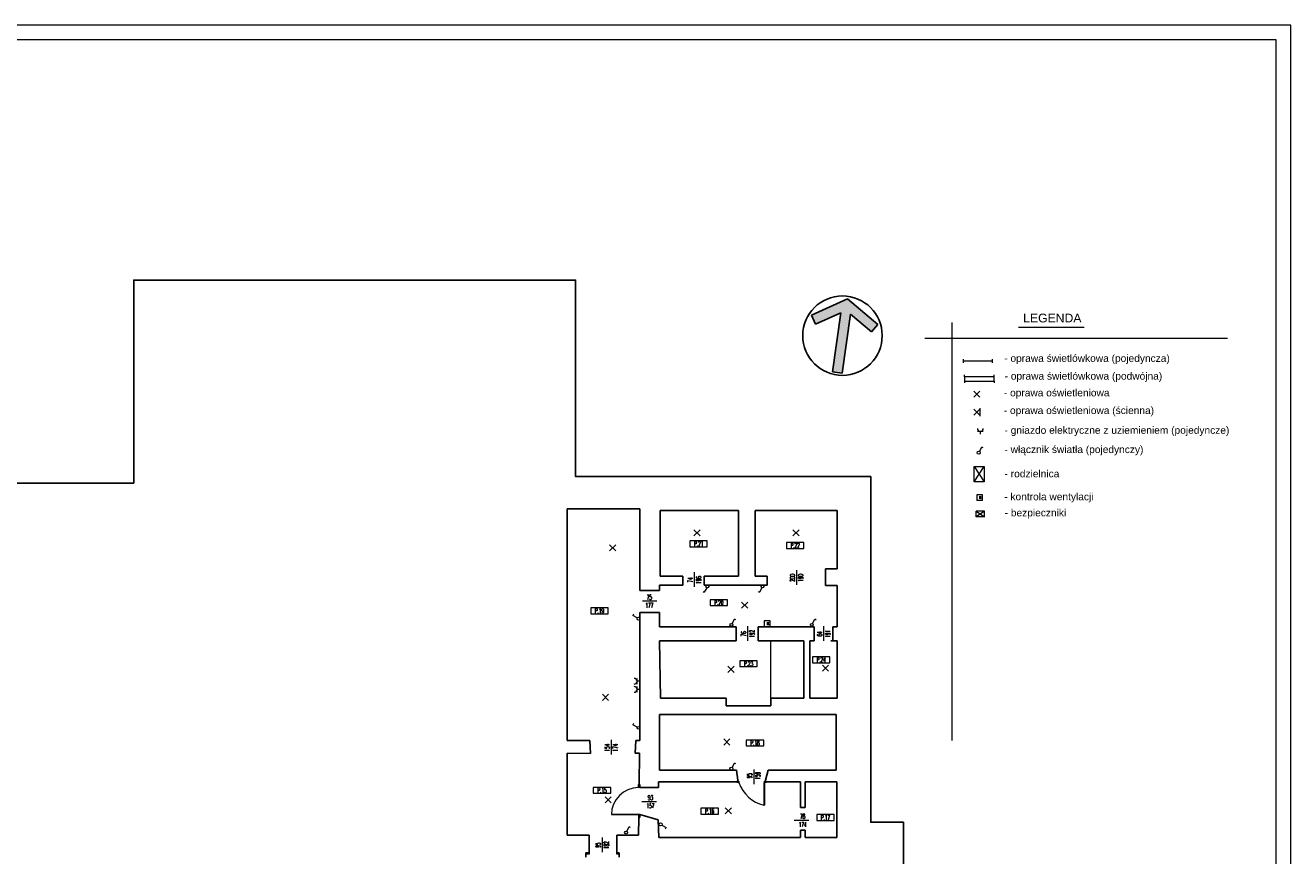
# Model space of a CAD drawing. Header units: millimetres. Extents: x 7052 to 69970, y -1719 to 15326.
# Tile 3 of 160: x 11115 to 15462, y 1368 to 4221. Entities that reach past the tile are written whole.
import ezdxf

# ---------------------------------------------------------------- set-up
doc = ezdxf.new("R2010")
doc.units = ezdxf.units.MM
doc.linetypes.add('HIDDEN', pattern=[9.525, 6.35, -3.175])
for name, color, linetype, lineweight in [('m_elektryka', 10, 'Continuous', 5), ('m_tabela', 7, 'Continuous', 20), ('m_tekst', 7, 'Continuous', 13), ('mr_cienka', 7, 'Continuous', 9), ('mr_otwory', 7, 'Continuous', 13), ('mr_stolarka', 7, 'Continuous', 13), ('mr_ściany', 7, 'Continuous', 25), ('Tabelki', 7, 'Continuous', 20)]:
    doc.layers.add(name, color=color, linetype=linetype, lineweight=lineweight)
doc.styles.add('PIOTR', font='arial.ttf', dxfattribs={"height": 10})
doc.styles.add('styl1', font='simplex.shx', dxfattribs={"width": 0.75})
doc.styles.add('WYM', font='simplex.shx', dxfattribs={"width": 0.5})

# ---------------------------------------------------------------- blocks, each defined once
blk = doc.blocks.new('oprawa ścienna')
at = {"layer": 'm_elektryka', "color": 0}
for p, q in [((10.6, 10.6), (-10.6, -10.6)), ((-10.6, 10.6), (10.6, -10.6))]:
    blk.add_line(p, q, dxfattribs=at)
at = {"layer": 'm_elektryka', "color": 0, "ltscale": 0.4}
blk.add_line((10.6, 13.6), (10.6, -13.6), dxfattribs=at)
blk = doc.blocks.new('oświetlenie')
at = {"layer": 'm_elektryka', "color": 0}
for p, q in [((10.6, 10.6), (-10.6, -10.6)), ((-10.6, 10.6), (10.6, -10.6))]:
    blk.add_line(p, q, dxfattribs=at)
blk = doc.blocks.new('gniazdo z u')
at = {"layer": 'm_elektryka', "color": 0}
for p, q in [((-20, -10), (0, -10)), ((-10, -20), (-10, -10))]:
    blk.add_line(p, q, dxfattribs=at)
blk.add_arc((-10, 0), 10, 180, 0, dxfattribs=at)
blk = doc.blocks.new('właczn ik pojedynczy')
at = {"layer": 'm_elektryka', "color": 0}
for p in [(-12.4, 12.7), (0, 0)]:
    blk.add_line(p, (-14.8, 8.3), dxfattribs=at)
blk.add_circle((4.4, -2.4), 5, dxfattribs=at)
blk = doc.blocks.new('świetlówka 1')
at = {"layer": 'm_elektryka', "color": 0, "ltscale": 0.4}
for p, q in [((0, 0), (0, 6)), ((0, 0), (100, 0)), ((0, -6), (0, 0)), ((100, 0), (100, 6)), ((100, -6), (100, 0))]:
    blk.add_line(p, q, dxfattribs=at)
blk = doc.blocks.new('ZA_NARW0')
at = {"ltscale": 2}
blk.add_hatch(color=256, dxfattribs=at).paths.add_polyline_path([(0.062, 0.282), (0.356, 0.097), (0.422, 0.203), (0, 0.469), (-0.422, 0.203), (-0.356, 0.097), (-0.062, 0.282), (-0.062, -0.469), (0.062, -0.469)])
for p, q in [((0, 0.469), (-0.422, 0.203)), ((0, 0.469), (0.422, 0.203)), ((-0.356, 0.097), (-0.422, 0.203)), ((-0.062, 0.282), (-0.356, 0.097)), ((-0.062, 0.282), (-0.062, -0.469)), ((0.062, 0.282), (0.062, -0.469)), ((0.062, 0.282), (0.356, 0.097)), ((0.356, 0.097), (0.422, 0.203)), ((0.422, 0.203), (0.422, 0.203)), ((0.062, -0.469), (-0.062, -0.469))]:
    blk.add_line(p, q)
blk.add_circle((0, 0), 0.5)

msp = doc.modelspace()

# ---------------------------------------------------------------- linework, layer by layer
at = {"layer": 'm_elektryka', "color": 0}
for p, q in [((14341, 3013.7), (14341, 3019.7)), ((14341, 3013.7), (14341, 2998.7)), ((14442.9, 3013.7), (14341, 3013.7)), ((14442.9, 3013.7), (14442.9, 3019.7)), ((14442.9, 2998.7), (14442.9, 3013.7)), ((14341, 2998.7), (14442.9, 2998.7)), ((14341, 2998.7), (14341, 2992.7)), ((14442.9, 2998.7), (14442.9, 2992.7)), ((14403.7, 2608.4), (14383.7, 2608.4)), ((14383.7, 2608.4), (14383.7, 2588.4)), ((14403.7, 2588.4), (14403.7, 2608.4)), ((14403.7, 2588.4), (14383.7, 2588.4)), ((14410.3, 2552.3), (14380.9, 2552.3)), ((14380.9, 2532.3), (14380.9, 2552.3)), ((14410.3, 2532.3), (14380.9, 2532.3)), ((14410.3, 2532.3), (14410.3, 2552.3)), ((13673.6, 2175.1), (13653.6, 2175.1)), ((13653.6, 2175.1), (13653.6, 2155.1)), ((13673.6, 2155.1), (13673.6, 2175.1)), ((13653.6, 2155.1), (13673.6, 2155.1))]:
    msp.add_line(p, q, dxfattribs=at)
at = {"layer": 'm_elektryka', "color": 0, "ltscale": 3}
for p, q in [((14374.2, 2705.8), (14408.7, 2705.8)), ((14374.2, 2652.6), (14374.2, 2705.8)), ((14374.2, 2705.8), (14408.7, 2652.6)), ((14374.2, 2652.6), (14408.7, 2705.8)), ((14408.7, 2705.8), (14408.7, 2652.6)), ((14408.7, 2652.6), (14374.2, 2652.6))]:
    msp.add_line(p, q, dxfattribs=at)
at = {"layer": 'm_elektryka', "color": 0}
for points in [[(14380.9, 2552.3), (14410.3, 2532.3)], [(14410.3, 2552.3), (14380.9, 2532.3)]]:
    msp.add_lwpolyline(points, dxfattribs=at)
at = {"layer": 'm_tabela', "color": 0}
for p, q in [((15462, 4220.8), (7052, 4220.8)), ((15462, -1719.2), (15462, 4220.8)), ((15412, 4170.8), (7102, 4170.8)), ((15412, -1669.2), (15412, 4170.8))]:
    msp.add_line(p, q, dxfattribs=at)
at = {"layer": 'mr_cienka', "color": 0, "ltscale": 2}
for p, q in [((13397.8, 2449.8), (13397.8, 2429.8)), ((13457.8, 2449.8), (13397.8, 2449.8)), ((13729.4, 2443.9), (13729.4, 2423.9)), ((13789.4, 2443.9), (13729.4, 2443.9)), ((13397.8, 2429.8), (13457.8, 2429.8)), ((13729.4, 2423.9), (13789.4, 2423.9)), ((13057.1, 2219.6), (13057.1, 2199.6)), ((13117.1, 2219.6), (13057.1, 2219.6)), ((13467.5, 2247.7), (13467.5, 2227.7)), ((13527.5, 2247.7), (13467.5, 2247.7)), ((13467.5, 2227.7), (13527.5, 2227.7)), ((13057.1, 2199.6), (13117.1, 2199.6)), ((13818.8, 2051.3), (13818.8, 2031.3)), ((13878.8, 2051.3), (13818.8, 2051.3)), ((13569.3, 2037.9), (13569.3, 2017.9)), ((13629.3, 2037.9), (13569.3, 2037.9)), ((13569.3, 2017.9), (13629.3, 2017.9)), ((13818.8, 2031.3), (13878.8, 2031.3)), ((13591.5, 1765.7), (13591.5, 1745.7)), ((13651.5, 1765.7), (13591.5, 1765.7)), ((13591.5, 1745.7), (13651.5, 1745.7)), ((13066, 1603), (13066, 1583)), ((13126, 1603), (13066, 1603)), ((13066, 1583), (13126, 1583)), ((13435.9, 1531.4), (13435.9, 1511.4)), ((13495.9, 1531.4), (13435.9, 1531.4)), ((13435.9, 1511.4), (13495.9, 1511.4)), ((13833.5, 1509.4), (13833.5, 1489.4)), ((13893.5, 1509.4), (13833.5, 1509.4)), ((13833.5, 1489.4), (13893.5, 1489.4))]:
    msp.add_line(p, q, dxfattribs=at)
at = {"layer": 'mr_cienka', "color": 0}
for points in [[(13457.8, 2429.8), (13457.8, 2449.8)], [(13789.4, 2423.9), (13789.4, 2443.9)], [(13117.1, 2199.6), (13117.1, 2219.6)], [(13527.5, 2227.7), (13527.5, 2247.7)], [(13676.4, 1910.1), (13676.4, 2106.1)], [(13878.8, 2031.3), (13878.8, 2051.3)], [(13629.3, 2017.9), (13629.3, 2037.9)], [(13651.5, 1745.7), (13651.5, 1765.7)], [(13126, 1583), (13126, 1603)], [(13495.9, 1511.4), (13495.9, 1531.4)], [(13893.5, 1489.4), (13893.5, 1509.4)]]:
    msp.add_lwpolyline(points, dxfattribs=at)
at = {"layer": 'mr_otwory', "color": 0, "ltscale": 2}
for p, q in [((13763.8, 2349), (13763.8, 2299)), ((13413.1, 2341.8), (13413.1, 2291.8)), ((13284.6, 2243), (13234.6, 2243)), ((13596.3, 2156.8), (13596.3, 2106.8)), ((13856.9, 2156.8), (13856.9, 2106.8)), ((13127.2, 1766.1), (13127.2, 1716.1)), ((13617.9, 1664), (13617.9, 1614)), ((13283.3, 1553.2), (13233.3, 1553.2)), ((13806.3, 1489.1), (13756.3, 1489.1)), ((13096.3, 1431), (13096.3, 1381))]:
    msp.add_line(p, q, dxfattribs=at)
at = {"layer": 'mr_stolarka', "color": 0, "linetype": 'HIDDEN', "ltscale": 2}
for p, q in [((13558.9, 1620), (13558.9, 1625)), ((13558.9, 1625), (13565.9, 1625)), ((13565.9, 1620), (13558.9, 1620)), ((13565.9, 1625), (13565.9, 1620)), ((13653.9, 1620), (13653.9, 1625)), ((13653.9, 1625), (13660.9, 1625)), ((13660.9, 1620), (13653.9, 1620)), ((13660.9, 1625), (13660.9, 1620))]:
    msp.add_line(p, q, dxfattribs=at)
at = {"layer": 'mr_stolarka', "color": 0, "ltscale": 2}
for p, q in [((13558.9, 1625), (13558.9, 1625)), ((13651.9, 1620), (13651.9, 1541.5)), ((13651.9, 1620), (13653.9, 1620)), ((13653.9, 1620), (13653.9, 1541.5)), ((13221.4, 1602.5), (13221.4, 1602.5)), ((13653.9, 1541.5), (13653.9, 1541.5)), ((13128.4, 1511.5), (13221.4, 1511.5)), ((13128.4, 1509.5), (13128.4, 1509.5)), ((13128.4, 1509.5), (13221.4, 1509.5)), ((13221.4, 1509.5), (13221.4, 1511.5))]:
    msp.add_line(p, q, dxfattribs=at)
for points in [[(13221.4, 1602.5), (13221.4, 1612.5), (13226.4, 1612.5), (13226.4, 1602.5)], [(13221.4, 1509.5), (13221.4, 1499.5), (13226.4, 1499.5), (13226.4, 1509.5)], [(13052.4, 1378.5), (13052.4, 1373.5), (13040.4, 1373.5), (13040.4, 1378.5)], [(13155.4, 1378.5), (13155.4, 1373.5), (13147.4, 1373.5), (13147.4, 1378.5)]]:
    msp.add_lwpolyline(points, close=True, dxfattribs=at)
msp.add_lwpolyline([(13651.9, 1541.5), (13653.9, 1541.5)], dxfattribs=at)
for centre, radius, start, end in [((13681.8, 1660.6), 122.8, 199.3012, 255.9197), ((13221.4, 1509.5), 93, 90, 180)]:
    msp.add_arc(centre, radius, start, end, dxfattribs=at)
at = {"layer": 'mr_ściany', "color": 0, "ltscale": 2}
for p, q in [((12976.4, 2559.5), (13226.4, 2559.5)), ((12976.4, 2559.5), (12976.4, 1764.5)), ((13226.4, 2559.5), (13226.4, 2279.1)), ((13295.4, 2554.1), (13565.4, 2554.1)), ((13295.4, 2328.1), (13295.4, 2554.1)), ((13565.4, 2554.1), (13565.4, 2328.1)), ((13622.4, 2554.1), (13904.4, 2554.1)), ((13622.4, 2328.1), (13622.4, 2554.1)), ((13904.4, 2354.1), (13904.4, 2554.1)), ((13863.4, 2297.1), (13863.4, 2354.1)), ((13863.4, 2354.1), (13904.4, 2354.1)), ((13295.4, 2328.1), (13373.4, 2328.1)), ((13373.4, 2298.1), (13373.4, 2328.1)), ((13447.4, 2328.1), (13565.4, 2328.1)), ((13447.4, 2298.1), (13447.4, 2328.1)), ((13663.4, 2328.1), (13622.4, 2328.1)), ((13663.4, 2298.1), (13663.4, 2328.1)), ((13226.4, 2279.1), (13293.4, 2279.1)), ((13293.4, 2298.1), (13373.4, 2298.1)), ((13293.4, 2279.1), (13293.4, 2298.1)), ((13447.4, 2298.1), (13663.4, 2298.1)), ((13863.4, 2297.1), (13904.4, 2297.1)), ((13904.4, 2297.1), (13904.4, 2155.1)), ((13226.4, 2204.1), (13293.4, 2204.1)), ((13226.4, 2204.1), (13226.4, 1764.5)), ((13293.4, 2204.1), (13293.4, 2155.1)), ((13293.4, 2155.1), (13556.4, 2155.1)), ((13556.4, 2155.1), (13556.4, 2106.1)), ((13632.4, 2155.1), (13825.4, 2155.1)), ((13632.4, 2155.1), (13632.4, 2106.1)), ((13825.4, 2155.1), (13825.4, 2106.1)), ((13889.4, 2155.1), (13904.4, 2155.1)), ((13889.4, 2155.1), (13889.4, 2106.1)), ((13293.4, 2106.1), (13556.4, 2106.1)), ((13293.4, 2106.1), (13297.4, 1910.1)), ((13632.4, 2106.1), (13789.4, 2106.1)), ((13789.4, 1910.1), (13789.4, 2106.1)), ((13810.4, 2106.1), (13825.4, 2106.1)), ((13810.4, 2106.1), (13810.4, 1910.1)), ((13882.4, 2106.1), (13904.4, 2106.1)), ((13904.4, 2106.1), (13904.4, 1910.1)), ((13297.4, 1910.1), (13522.4, 1910.1)), ((13522.4, 1883.1), (13522.4, 1910)), ((13522.4, 1883.1), (13676.4, 1883.1)), ((13676.4, 1910.1), (13789.4, 1910.1)), ((13676.4, 1883.1), (13676.4, 1910)), ((13810.4, 1910.1), (13904.4, 1910.1)), ((13293.4, 1853.5), (13900.4, 1853.5)), ((13293.4, 1853.5), (13293.4, 1662.5)), ((13900.4, 1853.5), (13900.4, 1662.5)), ((12976.4, 1764.5), (13054.4, 1764.5)), ((13056.6, 1719.1), (13054.4, 1764.5)), ((13210.4, 1720.5), (13212.4, 1764.5)), ((13212.4, 1764.5), (13226.4, 1764.5)), ((12976.4, 1720.5), (13056.6, 1719.1)), ((12976.4, 1439.5), (12976.4, 1720.5)), ((13210.4, 1720.5), (13225.4, 1720.5)), ((13223.9, 1612.5), (13225.4, 1720.5)), ((13293.4, 1662.5), (13558.4, 1662.5)), ((13558.4, 1662.5), (13562.4, 1627.5)), ((13666.4, 1662.5), (13657.4, 1627.5)), ((13666.4, 1662.5), (13900.4, 1662.5)), ((13221.4, 1612.5), (13226.4, 1612.5)), ((13223.9, 1612.5), (13226.4, 1612.5)), ((13226.4, 1602.5), (13226.4, 1612.5)), ((13290.4, 1622.5), (13552.4, 1622.5)), ((13290.4, 1602.5), (13290.4, 1622.5)), ((13667.4, 1622.5), (13778.4, 1622.5)), ((13778.4, 1622.5), (13778.4, 1534.5)), ((13794.4, 1622.5), (13902.4, 1622.5)), ((13794.4, 1622.5), (13794.4, 1534.5)), ((13902.4, 1622.5), (13902.4, 1431.5)), ((13226.4, 1602.5), (13290.4, 1602.5)), ((13794.4, 1534.5), (13778.4, 1534.5)), ((13221.4, 1439.5), (13222.3, 1499.5)), ((13221.4, 1499.5), (13226.4, 1499.5)), ((13222.3, 1499.5), (13226.4, 1499.5)), ((13226.4, 1499.5), (13226.4, 1509.5)), ((13226.4, 1509.5), (13289.2, 1491.6)), ((13052.4, 1439.5), (12976.4, 1439.5)), ((13052.4, 1378.5), (13052.4, 1439.5)), ((13147.4, 1378.5), (13147.4, 1439.5)), ((13221.4, 1439.5), (13147.4, 1439.5)), ((13778.4, 1456.5), (13778.4, 1431.5)), ((13794.4, 1456.5), (13778.4, 1456.5)), ((13794.4, 1456.5), (13794.4, 1431.5)), ((13290.7, 1431.5), (13778.4, 1431.5)), ((13794.4, 1431.5), (13902.4, 1431.5)), ((13040.4, 1373.5), (13040.4, 1378.5)), ((13040.4, 1378.5), (13052.4, 1378.5)), ((13040.4, 1363.5), (13040.4, 1373.5)), ((13147.4, 1378.5), (13155.4, 1378.5)), ((13155.4, 1373.5), (13155.4, 1378.5)), ((13155.4, 1363.5), (13155.4, 1373.5))]:
    msp.add_line(p, q, dxfattribs=at)
at = {"layer": 'mr_ściany', "color": 0, "linetype": 'HIDDEN', "ltscale": 2}
for p, q in [((13552.4, 1622.5), (13558.9, 1622.5)), ((13562.4, 1625), (13562.4, 1627.5)), ((13657.4, 1627.5), (13657.4, 1625)), ((13660.9, 1622.5), (13667.4, 1622.5))]:
    msp.add_line(p, q, dxfattribs=at)
at = {"layer": 'mr_ściany', "color": 0, "ltscale": 2}
for points in [[(9545.4, 178.5), (10677.4, 178.5), (10677.4, -131.5), (11170.4, -131.5), (11170.4, 178.5), (12851.4, 178.5), (12851.4, -263.5), (14017.4, -263.5), (14017.4, 916.5), (14131.4, 916.5), (14131.4, 1483.5), (14019.4, 1483.5), (14019.4, 2670.5), (13005.4, 2670.5), (13005.4, 3345.5), (11487.4, 3345.5), (11487.4, 2648.5), (10382.4, 2648.5), (10382.4, 3340.5), (8862.4, 3340.5), (8862.4, 2667.5), (7844.4, 2667.5), (7844.4, 2028.5)], [(13290.7, 1431.5), (13289.2, 1491.6)]]:
    msp.add_lwpolyline(points, dxfattribs=at)
at = {"layer": 'Tabelki', "linetype": 'Continuous'}
for p, q in [((14298.3, 3199.9), (14298.3, 1763.8)), ((14527.4, 3183.7), (14752.5, 3183.7)), ((14204.6, 3145.6), (15244.8, 3145.6))]:
    msp.add_line(p, q, dxfattribs=at)

# ---------------------------------------------------------------- block references
at = {"color": 0, "xscale": 272.8386910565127, "yscale": 272.8386910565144, "zscale": 45.47311517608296, "rotation": 351.9999999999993}
msp.add_blockref('ZA_NARW0', (13922.1, 3154.8), dxfattribs=at)
at = {"layer": 'm_elektryka', "color": 0}
for name, p in [('świetlówka 1', (14337.7, 3067.9)), ('oświetlenie', (14383.9, 2953.7)), ('oprawa ścienna', (14383.9, 2891.7)), ('gniazdo z u', (14405.8, 2836.3)), ('oświetlenie', (13422.4, 2477.7)), ('oświetlenie', (13762.7, 2477.7)), ('oświetlenie', (13132.5, 2425.9)), ('oświetlenie', (13586.4, 2229.1)), ('właczn ik pojedynczy', (13217.1, 2185)), ('oświetlenie', (13539.2, 2008.7)), ('oświetlenie', (13863.7, 2012.7)), ('oświetlenie', (13108.2, 1912.5)), ('właczn ik pojedynczy', (13217.1, 1810.2)), ('oświetlenie', (13524.6, 1759.1)), ('oświetlenie', (13117, 1560.5)), ('oświetlenie', (13530, 1522.6))]:
    msp.add_blockref(name, p, dxfattribs=at)
for name, p, rotation in [('właczn ik pojedynczy', (14392.5, 2757.2), 270), ('właczn ik pojedynczy', (13455.7, 2288.7), 89.99999999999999), ('właczn ik pojedynczy', (13645, 2288.7), 89.99999999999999), ('właczn ik pojedynczy', (13543.1, 2165.9), 270), ('właczn ik pojedynczy', (13819.2, 2165.6), 270), ('gniazdo z u', (13206.4, 1977.5), 90), ('gniazdo z u', (13206.4, 1949.8), 90), ('właczn ik pojedynczy', (13543.1, 1671.8), 270), ('właczn ik pojedynczy', (13301.9, 1473.8), 180), ('właczn ik pojedynczy', (13181.2, 1452.4), 270)]:
    msp.add_blockref(name, p, dxfattribs=dict(at, rotation=rotation))

# ---------------------------------------------------------------- texts
at = {"layer": 'm_tekst', "color": 0, "linetype": 'Continuous', "style": 'PIOTR'}
msp.add_text('- kontrola wentylacji', height=25, dxfattribs=at).set_placement((14477.9, 2589.4))
at = {"layer": 'm_tekst', "color": 0, "ltscale": 3, "char_height": 25, "attachment_point": 1, "style": 'PIOTR'}
for s, insert in [('- oprawa świetlówkowa (pojedyncza) ', (14478, 3089.7)), ('- oprawa świetlówkowa (podwójna)', (14479.1, 3028.6)), ('- oprawa oświetleniowa', (14476.6, 2971.1)), ('- oprawa oświetleniowa (ścienna)', (14476.3, 2910.5)), ('- gniazdo elektryczne z uziemieniem (pojedyncze)', (14478.8, 2842.6)), ('- włącznik światła (pojedynczy)', (14478.6, 2776.4)), ('- rodzielnica', (14479, 2693.1)), ('- bezpieczniki', (14479.3, 2559))]:
    msp.add_mtext_dynamic_manual_height_columns(s, width=907.34, gutter_width=350, heights=[0], dxfattribs=dict(at, insert=insert))
at = {"layer": 'm_tekst', "color": 0, "char_height": 10, "attachment_point": 1, "style": 'styl1'}
for insert in [(14391.8, 2603.8), (13662.5, 2170.6)]:
    msp.add_mtext_dynamic_manual_height_columns('K', width=54.427, gutter_width=75, heights=[0], dxfattribs=dict(at, insert=insert))
at = {"layer": 'mr_otwory', "color": 0, "ltscale": 2, "char_height": 17, "attachment_point": 5, "style": 'WYM'}
for s, width, insert in [('P.21', 40, (13427.8, 2439.8)), ('P.22', 40, (13759.4, 2433.9)), ('75\\P177', 54.568, (13258.5, 2242.2)), ('P.19', 40, (13087.1, 2209.6)), ('P.20', 40, (13497.5, 2237.7)), ('P.24', 40, (13848.8, 2041.3)), ('P.23', 40, (13599.3, 2027.9)), ('P.18', 40, (13621.5, 1755.7)), ('P.15', 40, (13096, 1593)), ('93\\P157', 54.568, (13262.5, 1553.9)), ('P.16', 40, (13465.9, 1521.4)), ('78\\P174', 54.568, (13785.4, 1489.7)), ('P.17', 40, (13863.5, 1499.4))]:
    msp.add_mtext_dynamic_manual_height_columns(s, width=width, gutter_width=75, heights=[0], dxfattribs=dict(at, insert=insert))
at = {"layer": 'mr_otwory', "color": 0, "ltscale": 2, "char_height": 17, "attachment_point": 5, "rotation": 90, "style": 'WYM'}
for s, insert in [('74\\P196', (13413.9, 2315.6)), ('200\\P190', (13764.6, 2322.9)), ('76\\P192', (13597, 2130.6)), ('64\\P191', (13857.7, 2130.6)), ('154\\P174', (13128, 1739.9)), ('95\\P159', (13617.2, 1643.2)), ('95\\P182', (13097.1, 1404.8))]:
    msp.add_mtext_dynamic_manual_height_columns(s, width=54.568, gutter_width=75, heights=[0], dxfattribs=dict(at, insert=insert))
at = {"layer": 'Tabelki', "linetype": 'Continuous', "insert": (14643, 3215), "char_height": 30, "width": 1008.605, "attachment_point": 5, "style": 'PIOTR'}
msp.add_mtext('LEGENDA', dxfattribs=at)

doc.saveas('drawing.dxf')
